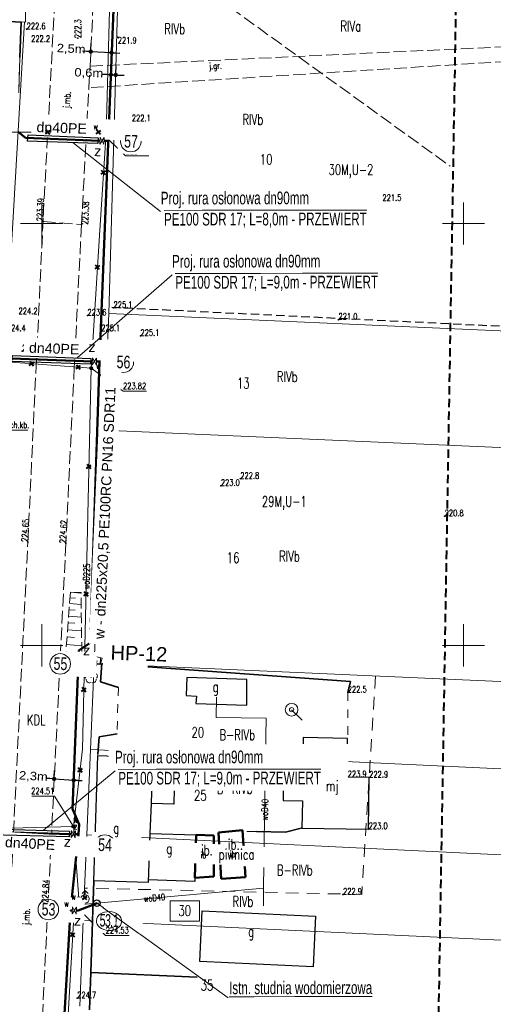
# Model space of a CAD drawing. Header units: metres. Extents: x 7496982 to 7497528, y 5603168 to 5605598.
# Tile 62 of 74: x 7497197 to 7497254, y 5604857 to 5604974. Entities that reach past the tile are written whole.
import ezdxf
from ezdxf.enums import TextEntityAlignment as Align

# ---------------------------------------------------------------- set-up
doc = ezdxf.new("R2010")
doc.units = ezdxf.units.M
doc.header["$MEASUREMENT"] = 0
for name, pattern in [('1', [0]), ('1_SUWP', [0]), ('2', [1.5, 1, -0.5]), ('2_1', [0]), ('2_OTDI', [0]), ('2_OTKJ', [2, 1.5, -0.5]), ('2_OTOB', [2, 1, -1]), ('2_OTOF', [0]), ('2_OTOO', [0]), ('2_OTRK', [1.75, 1.25, -0.5]), ('2_OTRKG', [1.75, 1.25, -0.5]), ('4', [2.5, 1.5, -1]), ('BGT', [0]), ('BUD', [0]), ('GDE', [0]), ('GUK', [2, 1.5, -0.5])]:
    doc.linetypes.add(name, pattern=pattern)
doc.layers.get('0').update_dxf_attribs({"color": 250, "linetype": 'CONTINUOUS', "lineweight": 100})
doc.layers.get('Defpoints').update_dxf_attribs({"linetype": 'CONTINUOUS'})
for name, color, linetype, lineweight in [('! IS_opis woda', 7, 'CONTINUOUS', 9), ('! IS_woda', 5, 'CONTINUOUS', 50), ('! r.o.', 7, 'CONTINUOUS', 30), ('!!_IS_Woda', 5, 'CONTINUOUS', 50), ('!_gaz', 40, 'CONTINUOUS', 40), ('!COPIS', 7, 'CONTINUOUS', 15), ('2_granice działek', 6, 'CONTINUOUS', 20), ('_MAPA_L_0', 7, '1', 18), ('EADTD_T_0_T_0', 6, 'CONTINUOUS', 0), ('EBUOA_T_1', 14, 'CONTINUOUS', 25), ('EBUPP_L_0', 14, 'BUD', 50), ('EBUPP_L_1', 250, 'BUD', 30), ('EBUPP_L_3', 250, 'BUD', 30), ('EDZPD_L_0', 3, 'GDE', 18), ('EDZTD_T_0', 3, 'CONTINUOUS', 18), ('EKLPK_L_0', 90, 'GUK', 18), ('EKLTK_T_0', 90, 'CONTINUOUS', 25), ('EUZOU_T_0', 90, 'CONTINUOUS', 25), ('EUZPU_L_0', 90, '4', 18), ('OTD_E_T_7', 7, 'CONTINUOUS', 0), ('OTD_L_14', 7, '2_OTDI', 18), ('OTK_E_T_0', 7, 'CONTINUOUS', 0), ('OTK_E_T_1', 7, 'CONTINUOUS', 0), ('OTK_L_0', 7, '2_OTKJ', 18), ('OTO_L_0', 7, '2_OTOO', 35), ('OTO_L_1', 7, '2_OTOB', 18), ('OTO_L_2', 7, '2_OTOF', 18), ('OTR_L_1', 7, '2_OTRK', 18), ('OTR_T_0', 7, 'CONTINUOUS', 18), ('OTR_T_1', 7, 'CONTINUOUS', 18), ('OTZ_T_0', 3, 'CONTINUOUS', 18), ('PLAN_L_0', 214, '2', 30), ('PLAN_T_0', 214, 'CONTINUOUS', 30), ('SUW_E_T_2', 5, 'CONTINUOUS', 0), ('SUW_T_2', 5, 'CONTINUOUS', 18), ('SUW_T_3', 5, 'CONTINUOUS', 18), ('SUW_T_5', 5, 'CONTINUOUS', 18), ('SUWP_E_T_0', 5, 'CONTINUOUS', 0), ('SUWP_L_0', 5, '1_SUWP', 18), ('SUWR_T_0', 5, 'CONTINUOUS', 18), ('SZOPO_L_0_L_0', 171, '1', 0), ('SZZPZ_T_0_T_0', 7, 'CONTINUOUS', 0), ('ZAKRES_L_0_a', 1, '2', 40)]:
    doc.layers.add(name, color=color, linetype=linetype, lineweight=lineweight)
doc.layers.add('-studnie-opis', color=10, linetype='CONTINUOUS')
doc.layers.add('view', color=7, linetype='CONTINUOUS')
doc.styles.add('ARIAL', font='arial.ttf', dxfattribs={"width": 0.8})
doc.styles.add('R', font='arial.ttf')
doc.styles.add('RD', font='arial.ttf', dxfattribs={"width": 1.1})
doc.styles.get("Standard").update_dxf_attribs({"font": 'Simplex.SHX', "width": 0.75})
doc.dimstyles.get("Standard").update_dxf_attribs({"dimtxt": 1, "dimasz": 1, "dimexe": 1, "dimexo": 1, "dimgap": 1, "dimtad": 1, "dimtxsty": 'Standard', "dimcen": 2.5, "dimadec": 0, "dimazin": 0, "dimtfac": 1, "dimtmove": 0, "dimatfit": 3, "dimfxl": 1, "dimarcsym": 0})

# ---------------------------------------------------------------- blocks, each defined once
blk = doc.blocks.new('1_SUWH')
at = {"linetype": 'Continuous'}
for p, q in [((0, 1), (-0.35355, 0.64645)), ((0, 1), (0.35355, 0.64645)), ((0, 0.5), (0, 1))]:
    blk.add_line(p, q, dxfattribs=at)
blk.add_circle((0, 0), 0.5, dxfattribs=at)
blk = doc.blocks.new('1_SUWS')
at = {"linetype": 'Continuous'}
for radius in [0.75, 0.25]:
    blk.add_circle((0, 0), radius, dxfattribs=at)
blk = doc.blocks.new('1_SUWW')
at = {"linetype": 'Continuous'}
for radius in [0.2, 0.175, 0.15, 0.125, 0.1, 0.075, 0.05, 0.025, 0.00715]:
    blk.add_circle((0, 0), radius, dxfattribs=at)
blk = doc.blocks.new('1_SUPS')
at = {"linetype": 'Continuous'}
blk.add_circle((0, 0), 0.0625, dxfattribs=at)
blk = doc.blocks.new('2_OTZL')
at = {"linetype": 'Continuous'}
blk.add_circle((0, 0), 0.045, dxfattribs=at)
for centre, start, end in [((-0.36, 0.12), 102.1445, 221.86), ((0, 0.38), 30.1401, 149.8599), ((0.36, 0.12), 318.14, 77.8555), ((-0.22, -0.3), 174.1482, 293.8542), ((0.22, -0.3), 246.1458, 5.8518)]:
    blk.add_arc(centre, 0.375, start, end, dxfattribs=at)
blk = doc.blocks.new('2_OTRS')
at = {"linetype": 'Continuous'}
blk.add_circle((0, 0), 0.045, dxfattribs=at)
blk = doc.blocks.new('2_OTRN')
at = {"linetype": 'Continuous'}
blk.add_circle((0, 0), 0.045, dxfattribs=at)
blk = doc.blocks.new('DLI')
at = {"linetype": 'Continuous'}
blk.add_circle((0, 0), 0.045, dxfattribs=at)
for centre, start, end in [((-0.36, 0.12), 102.1445, 221.86), ((0, 0.38), 30.1401, 149.8599), ((0.36, 0.12), 318.14, 77.8555), ((-0.22, -0.3), 174.1482, 293.8542), ((0.22, -0.3), 246.1458, 5.8518)]:
    blk.add_arc(centre, 0.375, start, end, dxfattribs=at)
blk = doc.blocks.new('Hydrant_P-Poż_215')
at = {"layer": 'view', "color": 5, "linetype": 'Continuous', "const_width": 0.005}
for points in [[(0.12, 0.03, 1.579272), (-0.05, -0.11)], [(0.05, -0.11, 0.219529), (0.11, -0.03)]]:
    blk.add_lwpolyline(points, format="xyb", dxfattribs=at)
blk.add_lwpolyline([(-0.1, 0, 1), (0.1, 0, 1)], format="xyb", close=True, dxfattribs=at)
for points in [[(0.1, 0.03), (0.13, 0.03)], [(0.1, 0.03), (0.1, -0.03)], [(0.1, 0.01), (0.1, 0.01)], [(0.13, -0.03), (0.13, 0.03)], [(-0.05, -0.09), (-0.05, -0.15)], [(0.05, -0.15), (-0.05, -0.15)], [(0.05, -0.09), (0.05, -0.15)], [(0.1, -0.01), (0.1, -0.01)], [(0.1, -0.03), (0.13, -0.03)]]:
    blk.add_lwpolyline(points, dxfattribs=at)
blk = doc.blocks.new('krzyż')
at = {"layer": '!_gaz', "color": 1, "linetype": 'ByBlock'}
for points in [[(-0.49, 0.45), (0.49, -0.45)], [(-0.43, -0.58), (0.4, 0.54)]]:
    blk.add_lwpolyline(points, dxfattribs=at)
blk = doc.blocks.new('_Dot')
at = {"color": 0, "linetype": 'ByBlock', "lineweight": -2}
blk.add_line((-0.5, 0), (-1, 0), dxfattribs=at)
at = {"color": 0, "linetype": 'ByBlock', "const_width": 0.5}
blk.add_lwpolyline([(-0.25, 0, 1), (0.25, 0, 1)], format="xyb", close=True, dxfattribs=at)
blk = doc.blocks.new('*D632')
at = {"layer": '!COPIS', "color": 0, "lineweight": -2, "transparency": 16777216}
for p, q in [((7497201.48, 5604884.42), (7497201.53, 5604885.17)), ((7497203.8, 5604884.29), (7497203.85, 5604885.03)), ((7497200.97, 5604884.2), (7497200.47, 5604884.23)), ((7497201.47, 5604884.17), (7497203.79, 5604884.03)), ((7497204.29, 5604884), (7497204.79, 5604883.97))]:
    blk.add_line(p, q, dxfattribs=at)
at = {"layer": 'Defpoints', "color": 0, "transparency": 16777216}
for p in [(7497201.46, 5604884.12), (7497203.79, 5604884.03), (7497203.79, 5604883.99)]:
    blk.add_point(p, dxfattribs=at)
at = {"layer": '!COPIS', "color": 0, "lineweight": -2, "transparency": 16777216, "xscale": 0.5, "yscale": 0.5, "zscale": 0.5}
for p, rotation in [((7497201.47, 5604884.17), 356.5957589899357), ((7497203.79, 5604884.03), 176.5957589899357)]:
    blk.add_blockref('_Dot', p, dxfattribs=dict(at, rotation=rotation))
at = {"layer": '!COPIS', "color": 0, "transparency": 16777216, "insert": (7497199.01, 5604884.42), "char_height": 1, "attachment_point": 5, "rotation": 356.5958, "style": 'RD'}
blk.add_mtext('2,3m', dxfattribs=at)
blk = doc.blocks.new('*D633')
at = {"layer": '!COPIS', "color": 0, "lineweight": -2, "transparency": 16777216}
for p, q in [((7497205.84, 5604970.63), (7497205.87, 5604971.38)), ((7497208.28, 5604970.51), (7497208.32, 5604971.26)), ((7497205.33, 5604970.41), (7497204.83, 5604970.43)), ((7497205.82, 5604970.38), (7497208.27, 5604970.26)), ((7497208.77, 5604970.23), (7497209.27, 5604970.21))]:
    blk.add_line(p, q, dxfattribs=at)
at = {"layer": 'Defpoints', "color": 0, "transparency": 16777216}
for p in [(7497205.82, 5604970.33), (7497208.27, 5604970.26), (7497208.27, 5604970.21)]:
    blk.add_point(p, dxfattribs=at)
at = {"layer": '!COPIS', "color": 0, "lineweight": -2, "transparency": 16777216, "xscale": 0.5, "yscale": 0.5, "zscale": 0.5}
for p, rotation in [((7497205.82, 5604970.38), 357.1458625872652), ((7497208.27, 5604970.26), 177.1458625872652)]:
    blk.add_blockref('_Dot', p, dxfattribs=dict(at, rotation=rotation))
at = {"layer": '!COPIS', "color": 0, "transparency": 16777216, "insert": (7497203.49, 5604970.65), "char_height": 1, "attachment_point": 5, "rotation": 357.1459, "style": 'RD'}
blk.add_mtext('2,5m', dxfattribs=at)
blk = doc.blocks.new('*D634')
at = {"layer": '!COPIS', "color": 0, "lineweight": -2, "transparency": 16777216}
for p, q in [((7497208.21, 5604967.9), (7497208.24, 5604968.64)), ((7497208.78, 5604967.88), (7497208.81, 5604968.62)), ((7497207.7, 5604967.66), (7497207.21, 5604967.68)), ((7497208.2, 5604967.64), (7497208.77, 5604967.62)), ((7497209.27, 5604967.6), (7497209.77, 5604967.58))]:
    blk.add_line(p, q, dxfattribs=at)
at = {"layer": 'Defpoints', "color": 0, "transparency": 16777216}
for p in [(7497208.2, 5604967.6), (7497208.77, 5604967.62), (7497208.77, 5604967.58)]:
    blk.add_point(p, dxfattribs=at)
at = {"layer": '!COPIS', "color": 0, "lineweight": -2, "transparency": 16777216, "xscale": 0.5, "yscale": 0.5, "zscale": 0.5}
for p, rotation in [((7497208.2, 5604967.64), 357.7758942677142), ((7497208.77, 5604967.62), 177.7758942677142)]:
    blk.add_blockref('_Dot', p, dxfattribs=dict(at, rotation=rotation))
at = {"layer": '!COPIS', "color": 0, "transparency": 16777216, "insert": (7497205.58, 5604967.79), "char_height": 1, "attachment_point": 5, "rotation": 357.7759, "style": 'RD'}
blk.add_mtext('0,6m', dxfattribs=at)

msp = doc.modelspace()

# ---------------------------------------------------------------- linework, layer by layer
at = {"layer": '! IS_woda', "linetype": 'Continuous'}
for points in [[(7497193.41804, 5605040.54652), (7497211.1295, 5605039.35908), (7497211.55676, 5605022.49775), (7497209.89029, 5605006.60324), (7497209.18526, 5604997.62488), (7497209.01576, 5604988.29155), (7497206.86161, 5604933.62904), (7497205.74353, 5604900.29061), (7497204.4116, 5604899.37132), (7497203.6356, 5604880.61954), (7497204.4182, 5604878.76713), (7497204.37258, 5604877.60397), (7497203.39581, 5604868.57471), (7497201.41763, 5604834.51494), (7497201.9711, 5604824.94587), (7497201.34962, 5604811.43405), (7497200.34224, 5604789.98904), (7497199.97466, 5604783.1242), (7497198.36573, 5604766.1325), (7497198.32751, 5604765.63091)], [(7497206.90099, 5604959.8172), (7497198.0817, 5604960.16661), (7497197.21779, 5604960.85768)], [(7497207.75194, 5604959.78783), (7497207.3843, 5604959.80042)], [(7497206.01067, 5604933.65841), (7497196.40996, 5604934.0179), (7497195.7542, 5604933.60488)], [(7497206.86161, 5604933.62904), (7497206.49397, 5604933.64162)], [(7497203.50179, 5604877.63402), (7497193.73469, 5604877.88871), (7497193.06799, 5604878.22362)], [(7497204.35274, 5604877.60465), (7497203.9851, 5604877.61723)]]:
    msp.add_lwpolyline(points, dxfattribs=at)
at = {"layer": '!!_IS_Woda', "lineweight": 13}
msp.add_lwpolyline([(7497204.95419, 5604897.40044), (7497204.52011, 5604898.28194), (7497204.47618, 5604897.43957), (7497204.99812, 5604898.24281)], close=True, dxfattribs=at)
at = {"layer": '!!_IS_Woda'}
msp.add_lwpolyline([(7497204.36836, 5604897.86132), (7497204.49658, 5604897.85862)], dxfattribs=at)
at = {"layer": '!!_IS_Woda', "elevation": 0}
msp.add_lwpolyline([(7497204.97507, 5604897.831), (7497205.99108, 5604897.77667)], dxfattribs=at)
at = {"layer": '!!_IS_Woda', "lineweight": 13}
for start, end in [(98.098184, 278.098184), (278.098184, 98.098184)]:
    msp.add_arc((7497205.99512, 5604897.7779), 0.32652, start, end, dxfattribs=at)
at = {"layer": '2_granice działek', "color": 4, "linetype": 'Continuous', "lineweight": 0}
msp.add_lwpolyline([(7497215.223, 5604869.70052), (7497218.71217, 5604869.70052), (7497218.71217, 5604867.30899), (7497215.223, 5604867.30899)], close=True, dxfattribs=at)
at = {"layer": '_MAPA_L_0', "linetype": '1'}
for p, q in [((7497200, 5604947.5), (7497200, 5604952.5)), ((7497250, 5604947.5), (7497250, 5604952.5)), ((7497197.5, 5604950), (7497202.5, 5604950)), ((7497247.5, 5604950), (7497252.5, 5604950)), ((7497200, 5604897.5), (7497200, 5604902.5)), ((7497250, 5604897.5), (7497250, 5604902.5)), ((7497197.5, 5604900), (7497202.5, 5604900)), ((7497247.5, 5604900), (7497252.5, 5604900))]:
    msp.add_line(p, q, dxfattribs=at)
at = {"layer": 'EBUPP_L_0', "linetype": 'BUD'}
for p, q in [((7497218.1451, 5604872.4606), (7497218.3251, 5604877.521)), ((7497218.3251, 5604877.521), (7497220.3996, 5604877.4472)), ((7497220.3996, 5604877.4472), (7497220.385, 5604872.583)), ((7497220.9469, 5604877.8274), (7497223.8154, 5604878.1031)), ((7497221.2811, 5604872.3395), (7497220.9469, 5604877.8274)), ((7497223.8154, 5604878.1031), (7497224.1719, 5604872.5297)), ((7497220.385, 5604872.583), (7497218.1451, 5604872.4606)), ((7497224.1719, 5604872.5297), (7497221.2811, 5604872.3395))]:
    msp.add_line(p, q, dxfattribs=at)
at = {"layer": 'EBUPP_L_1', "linetype": 'BUD'}
for p, q in [((7497217.188, 5604896.175), (7497217.102, 5604894.068)), ((7497224.323, 5604895.939), (7497217.188, 5604896.175)), ((7497224.326, 5604892.917), (7497224.323, 5604895.939)), ((7497217.102, 5604894.068), (7497218.342, 5604893.994)), ((7497218.342, 5604893.994), (7497218.277, 5604893.111)), ((7497218.277, 5604893.111), (7497224.326, 5604892.917)), ((7497231.002, 5604889.072), (7497230.91, 5604884.902)), ((7497236.242, 5604888.978), (7497231.002, 5604889.072)), ((7497236.256, 5604884.378), (7497236.242, 5604888.978)), ((7497206.1717, 5604872.0979), (7497206.6408, 5604886.9513)), ((7497206.6408, 5604886.9513), (7497213.1473, 5604886.7199)), ((7497213.1473, 5604886.7199), (7497212.9533, 5604881.2655)), ((7497213.1473, 5604886.7198), (7497215.7602, 5604886.6269)), ((7497215.7602, 5604886.6269), (7497215.6686, 5604881.1688)), ((7497228.661, 5604884.888), (7497228.631, 5604881.612)), ((7497230.91, 5604884.902), (7497228.661, 5604884.888)), ((7497238.807, 5604884.326), (7497236.256, 5604884.378)), ((7497238.746, 5604878.229), (7497238.807, 5604884.326)), ((7497212.9533, 5604881.2655), (7497212.8271, 5604877.7166)), ((7497215.6686, 5604881.1688), (7497212.9533, 5604881.2654)), ((7497228.631, 5604881.612), (7497230.894, 5604881.566)), ((7497230.894, 5604881.566), (7497230.837, 5604878.344)), ((7497212.8271, 5604877.7166), (7497212.6196, 5604871.8842)), ((7497212.827, 5604877.7166), (7497218.3251, 5604877.521)), ((7497218.3251, 5604877.521), (7497218.1287, 5604871.9995)), ((7497230.837, 5604878.344), (7497238.746, 5604878.229)), ((7497212.6196, 5604871.8842), (7497206.1717, 5604872.0979)), ((7497218.1287, 5604871.9995), (7497212.6306, 5604872.1951)), ((7497218.73, 5604862.5094), (7497219.0057, 5604868.5324)), ((7497219.0057, 5604868.5324), (7497232.4629, 5604867.9165)), ((7497232.4629, 5604867.9165), (7497232.1873, 5604861.8934)), ((7497232.1873, 5604861.8934), (7497218.73, 5604862.5094))]:
    msp.add_line(p, q, dxfattribs=at)
at = {"layer": 'EBUPP_L_3', "color": 1, "linetype": 'Continuous'}
for p, q in [((7497205.06406, 5604896.56303), (7497206.26003, 5604897.69578)), ((7497205.23551, 5604897.74522), (7497206.08857, 5604896.5136))]:
    msp.add_line(p, q, dxfattribs=at)
at = {"layer": 'EDZPD_L_0', "linetype": 'GDE'}
for p, q in [((7497198.06, 5604973.89), (7497198.29, 5604991.68)), ((7497113.86418, 5604976.59667), (7497198.06, 5604973.89)), ((7497207.97, 5604939.33), (7497209, 5604975.33)), ((7497195.9821, 5604939.90069), (7497197.96143, 5604973.8992)), ((7497207.97, 5604939.33), (7497207.38, 5604925.51)), ((7497313.81603, 5604934.64683), (7497207.97, 5604939.33)), ((7497207.38, 5604925.51), (7497206.21, 5604897.85)), ((7497313.18528, 5604920.84651), (7497207.38, 5604925.51)), ((7497206.21, 5604897.85), (7497205.78, 5604887.67)), ((7497311.92166, 5604893.19925), (7497206.21, 5604897.85)), ((7497205.35, 5604877.52), (7497205.78, 5604887.67)), ((7497311.43838, 5604882.62541), (7497205.78, 5604887.67)), ((7497205.35, 5604877.52), (7497204.93, 5604867.38)), ((7497205.35, 5604877.52), (7497310.97542, 5604872.49624)), ((7497204.5, 5604857.24), (7497204.93, 5604867.38)), ((7497310.51287, 5604862.37598), (7497204.93, 5604867.38))]:
    msp.add_line(p, q, dxfattribs=at)
at = {"layer": 'EKLPK_L_0', "linetype": 'GUK'}
msp.add_line((7497220.73558, 5604976.77112), (7497248.40039, 5604956.81617), dxfattribs=at)
at = {"layer": 'EUZPU_L_0', "linetype": '4'}
for p, q in [((7497239.58034, 5604896.38188), (7497237.9286, 5604870.4687)), ((7497237.9286, 5604870.4687), (7497205.0891, 5604871.22103))]:
    msp.add_line(p, q, dxfattribs=at)
at = {"layer": 'OTD_L_14', "linetype": '2_OTDI'}
for p, q in [((7497218.15, 5604872.46), (7497218.33, 5604877.52)), ((7497218.33, 5604877.52), (7497220.4, 5604877.45)), ((7497220.4, 5604877.45), (7497220.38, 5604872.58)), ((7497220.95, 5604877.83), (7497223.82, 5604878.1)), ((7497221.28, 5604872.34), (7497220.95, 5604877.83)), ((7497223.82, 5604878.1), (7497224.17, 5604872.53)), ((7497220.38, 5604872.58), (7497218.15, 5604872.46)), ((7497224.17, 5604872.53), (7497221.28, 5604872.34))]:
    msp.add_line(p, q, dxfattribs=at)
at = {"layer": 'OTK_E_T_1', "linetype": 'Continuous', "lineweight": 0}
msp.add_line((7497196.19897, 5604925.5257), (7497198.37011, 5604925.49091), dxfattribs=at)
at = {"layer": 'OTK_L_0', "linetype": '2_OTKJ'}
for p, q in [((7497201.648, 5604978.391), (7497200.151, 5604950.253)), ((7497205.74, 5604968.66), (7497206.18, 5604977.88)), ((7497205.74, 5604968.66), (7497257.68833, 5604971.08336)), ((7497257.24272, 5604969.35043), (7497205.59, 5604966.11)), ((7497205.59, 5604966.11), (7497205.74, 5604968.66)), ((7497204.716, 5604949.885), (7497205.59, 5604966.11)), ((7497199.34, 5604933.11), (7497200.151, 5604950.253)), ((7497200.151, 5604950.253), (7497204.716, 5604949.885)), ((7497204.716, 5604949.885), (7497203.86, 5604933)), ((7497198.35, 5604912.23), (7497199.34, 5604933.11)), ((7497203.86, 5604933), (7497202.86, 5604912.09)), ((7497196.26, 5604869.74), (7497198.35, 5604912.23)), ((7497202.86, 5604912.09), (7497200.75, 5604869.47)), ((7497200.75, 5604869.47), (7497198.72, 5604828.72))]:
    msp.add_line(p, q, dxfattribs=at)
at = {"layer": 'OTO_L_0', "linetype": '2_OTOO'}
for p, q in [((7497185.39845, 5604974.56228), (7497197.57, 5604973.89)), ((7497197.57, 5604973.89), (7497197.42, 5604969.69)), ((7497207.11, 5604897.86), (7497206.98, 5604895.69)), ((7497236.59, 5604895.73), (7497207.11, 5604897.86)), ((7497206.98, 5604895.69), (7497209.08, 5604895.01)), ((7497236.27, 5604894.41), (7497236.59, 5604895.73)), ((7497206.8, 5604889.14), (7497206.64, 5604887.05)), ((7497208.93, 5604889.51), (7497206.8, 5604889.14)), ((7497228.88, 5604877.87), (7497225.46, 5604877.93)), ((7497230.77, 5604878.33), (7497228.88, 5604877.87)), ((7497206.17, 5604872.1), (7497205.82, 5604861.21)), ((7497205.82, 5604861.21), (7497205.66, 5604856.8)), ((7497205.82, 5604861.21), (7497218.44, 5604860.65))]:
    msp.add_line(p, q, dxfattribs=at)
at = {"layer": 'OTO_L_1', "linetype": '2_OTOB'}
for p, q in [((7497197.27, 5604965.48), (7497197.42, 5604969.69)), ((7497209.08, 5604895.01), (7497208.93, 5604889.51)), ((7497236.27, 5604894.41), (7497236.28, 5604889.2))]:
    msp.add_line(p, q, dxfattribs=at)
at = {"layer": 'OTO_L_2', "linetype": '2_OTOF'}
msp.add_line((7497225.46, 5604877.93), (7497224.3, 5604877.92), dxfattribs=at)
at = {"layer": 'OTR_L_1', "linetype": '2_OTRKG'}
for p, q in [((7497203.4, 5604906.3), (7497202.79, 5604898.13)), ((7497202.79, 5604898.13), (7497204.32, 5604897.87)), ((7497204.32, 5604897.87), (7497206.91, 5604897.7))]:
    msp.add_line(p, q, dxfattribs=at)
at = {"layer": 'OTR_L_1', "linetype": '2_1'}
for p, q in [((7497203.35043, 5604905.6361), (7497204.00977, 5604905.58687)), ((7497203.39966, 5604906.29544), (7497204.66074, 5604906.20129)), ((7497203.24512, 5604904.22568), (7497203.96608, 5604904.17185)), ((7497203.29895, 5604904.94664), (7497204.67788, 5604904.84368)), ((7497203.18884, 5604903.47179), (7497204.69662, 5604903.35922)), ((7497203.06843, 5604901.85913), (7497204.7171, 5604901.73603)), ((7497203.12998, 5604902.68346), (7497203.9183, 5604902.6246)), ((7497203.00407, 5604900.99713), (7497203.86606, 5604900.93277)), ((7497202.93677, 5604900.09576), (7497204.73951, 5604899.96117)), ((7497202.80021, 5604898.26675), (7497202.95043, 5604898.25553)), ((7497202.86849, 5604899.18126), (7497203.783, 5604899.11298)), ((7497204.35415, 5604897.86776), (7497204.39773, 5604898.53172)), ((7497204.96586, 5604897.82761), (7497205.04616, 5604899.05102)), ((7497205.52257, 5604897.79107), (7497205.55911, 5604898.34778)), ((7497206.02923, 5604897.75781), (7497206.09575, 5604898.77113)), ((7497206.91, 5604897.7), (7497206.96509, 5604898.53931)), ((7497206.49035, 5604897.72754), (7497206.52061, 5604898.18866))]:
    msp.add_line(p, q, dxfattribs=at)
at = {"layer": 'OTR_L_1', "linetype": '2_OTRK'}
for p, q in [((7497204.66, 5604906.26), (7497203.4, 5604906.3)), ((7497204.75, 5604899.13), (7497204.66, 5604906.26)), ((7497207.15, 5604898.49), (7497204.75, 5604899.13)), ((7497206.91, 5604897.7), (7497207.15, 5604898.49))]:
    msp.add_line(p, q, dxfattribs=at)
at = {"layer": 'PLAN_L_0', "linetype": '2'}
msp.add_line((7497208.29532, 5604940.08813), (7497257.8696, 5604937.68311), dxfattribs=at)
at = {"layer": 'SUWP_L_0', "linetype": '1_SUWP'}
for p, q in [((7497207.62343, 5604960.75761), (7497208.23714, 5604982.84525)), ((7497190.20246, 5604960.84673), (7497207.00762, 5604960.84116)), ((7497206.88693, 5604949.20263), (7497207.62343, 5604960.75761)), ((7497207.00762, 5604960.84116), (7497207.62343, 5604960.75761)), ((7497205.86548, 5604932.85442), (7497206.88693, 5604949.20263)), ((7497175.6729, 5604935.09534), (7497205.86548, 5604932.85442)), ((7497204.84518, 5604887.70211), (7497205.86548, 5604932.85442)), ((7497220.68464, 5604891.44197), (7497220.72082, 5604893.86933)), ((7497226.59797, 5604891.35384), (7497220.68464, 5604891.44197)), ((7497226.50233, 5604884.93605), (7497226.59797, 5604891.35384)), ((7497229.6174, 5604892.37537), (7497230.88827, 5604891.12298)), ((7497203.74653, 5604878.53575), (7497204.84518, 5604887.70211)), ((7497226.29817, 5604871.23714), (7497226.50233, 5604884.93605)), ((7497226.50233, 5604884.93605), (7497231.06937, 5604884.86799)), ((7497203.74653, 5604878.53575), (7497183.15414, 5604877.93123)), ((7497204.38624, 5604869.99548), (7497203.74653, 5604878.53575)), ((7497203.87707, 5604869.20481), (7497226.29817, 5604871.23714)), ((7497226.29817, 5604871.23714), (7497226.28899, 5604869.13701)), ((7497201.84601, 5604834.48851), (7497203.87707, 5604869.20481)), ((7497203.87707, 5604869.20481), (7497204.38624, 5604869.99548)), ((7497204.38624, 5604869.99548), (7497205.13639, 5604869.93632))]:
    msp.add_line(p, q, dxfattribs=at)
at = {"layer": 'SUWR_T_0', "linetype": 'Continuous', "lineweight": 0}
for p, q in [((7497207.00762, 5604960.84116), (7497209.94356, 5604958.03306)), ((7497209.94356, 5604958.03306), (7497212.68497, 5604958.03306)), ((7497205.86548, 5604932.85442), (7497209.63441, 5604930.1218)), ((7497209.63441, 5604930.1218), (7497212.40296, 5604930.1218)), ((7497198.8386, 5604882.11178), (7497201.49858, 5604882.11178)), ((7497203.74653, 5604878.53575), (7497201.49858, 5604882.11178)), ((7497203.87707, 5604869.20481), (7497207.57374, 5604865.60746)), ((7497207.57374, 5604865.60746), (7497210.36943, 5604865.60746))]:
    msp.add_line(p, q, dxfattribs=at)
at = {"layer": 'SZOPO_L_0_L_0', "linetype": 'BGT'}
msp.add_line((7497197.57, 5604973.89), (7497197.42, 5604969.69), dxfattribs=at)
at = {"layer": 'SZOPO_L_0_L_0', "linetype": '1'}
msp.add_line((7497197.27, 5604965.48), (7497197.42, 5604969.69), dxfattribs=at)
at = {"layer": 'ZAKRES_L_0_a', "linetype": '2'}
msp.add_line((7497251.10985, 5605094.20397), (7497246.726, 5604838.99377), dxfattribs=at)

# ---------------------------------------------------------------- block references
at = {"layer": '!!_IS_Woda', "lineweight": 13, "xscale": 0.6220800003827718, "yscale": 0.6220800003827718, "zscale": 0.6220800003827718, "rotation": 229.4007729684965}
msp.add_blockref('Hydrant_P-Poż_215', (7497206.00245, 5604897.78204), dxfattribs=at)
at = {"layer": '!_gaz', "linetype": 'ByBlock', "transparency": 33554687, "xscale": 0.5, "yscale": 0.5, "zscale": 0.5, "rotation": 77.69848993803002}
for p in [(7497207.31537, 5604956.04274), (7497206.60956, 5604944.82925), (7497205.59287, 5604921.18388), (7497205.26402, 5604906.07599), (7497205.00133, 5604894.73198), (7497204.55388, 5604885.21825), (7497203.66935, 5604865.67207)]:
    msp.add_blockref('krzyż', p, dxfattribs=at)
at = {"layer": 'OTR_T_0'}
msp.add_blockref('2_OTRS', (7497200.151, 5604950.253), dxfattribs=at)
for p, rotation in [((7497204.716, 5604949.885), 87.00747487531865), ((7497198.35, 5604912.23), 86.8745593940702), ((7497202.86, 5604912.09), 86.8745593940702), ((7497200.75, 5604869.47), 86.8745593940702)]:
    msp.add_blockref('2_OTRS', p, dxfattribs=dict(at, rotation=rotation))
at = {"layer": 'OTR_T_1'}
for p in [(7497198.21132, 5604973.03401), (7497199.87182, 5604972.27675), (7497209.00848, 5604972.09736), (7497210.68, 5604962.12), (7497240.38315, 5604952.69086), (7497205.42169, 5604939.10154), (7497208.51, 5604940.01), (7497235.17568, 5604938.61157), (7497207.05, 5604937.25), (7497211.7, 5604936.7), (7497197.67, 5604934.87), (7497223.53431, 5604919.75652), (7497221.23, 5604918.92), (7497247.76114, 5604915.30791), (7497236.27, 5604894.41), (7497236.26, 5604884.38), (7497238.81, 5604884.33), (7497238.75, 5604878.23), (7497235.71004, 5604870.45564), (7497204.20168, 5604858.16676)]:
    msp.add_blockref('2_OTRN', p, dxfattribs=at)
at = {"layer": 'OTR_T_1', "rotation": 89.99999931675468}
msp.add_blockref('2_OTRN', (7497204.28088, 5604971.97117), dxfattribs=at)
at = {"layer": 'OTZ_T_0'}
for p in [(7497205.8, 5604897.68), (7497205.86, 5604896.24)]:
    msp.add_blockref('2_OTZL', p, dxfattribs=at)
at = {"layer": 'SUW_T_2'}
msp.add_blockref('1_SUWH', (7497205.13639, 5604869.93632), dxfattribs=at)
at = {"layer": 'SUW_T_3'}
msp.add_blockref('1_SUWS', (7497229.6174, 5604892.37537), dxfattribs=at)
at = {"layer": 'SUW_T_5'}
for p in [(7497207.00762, 5604960.84116), (7497205.86548, 5604932.85442), (7497203.74653, 5604878.53575), (7497203.87707, 5604869.20481), (7497204.38624, 5604869.99548)]:
    msp.add_blockref('1_SUWW', p, dxfattribs=at)
at = {"layer": 'SUWR_T_0'}
for p in [(7497207.00762, 5604960.84116), (7497205.86548, 5604932.85442), (7497203.74653, 5604878.53575), (7497203.87707, 5604869.20481)]:
    msp.add_blockref('1_SUPS', p, dxfattribs=at)
at = {"layer": 'SZZPZ_T_0_T_0'}
for p in [(7497205.8, 5604897.68), (7497205.86, 5604896.24)]:
    msp.add_blockref('DLI', p, dxfattribs=at)

# ---------------------------------------------------------------- texts
at = {"layer": '! IS_opis woda', "lineweight": 9, "style": 'R'}
msp.add_text('z', height=1.2, rotation=358, dxfattribs=at).set_placement((7497204.89543, 5604898.83062))
at = {"layer": '-studnie-opis', "lineweight": 25, "insert": (7497203.85387, 5604878.70211), "char_height": 0.5, "attachment_point": 1, "rotation": 356.8054919}
msp.add_mtext_dynamic_manual_height_columns('{\\C0;Z}', width=1.2372189, gutter_width=12.5, heights=[0], dxfattribs=at)
at = {"layer": 'EADTD_T_0_T_0', "width": 0.7}
msp.add_text('5', height=0.75, rotation=279.0902689, dxfattribs=at).set_placement((7497231.4523, 5604884.65585))
at = {"layer": 'EBUOA_T_1', "width": 0.7}
for s, p in [('g', (7497220.2688, 5604894.48673)), ('g', (7497213.7598, 5604884.28633)), ('mj', (7497233.6874, 5604882.71823)), ('g', (7497208.4754, 5604877.71713)), ('g', (7497214.7673, 5604875.30333)), ('ib.', (7497218.8874, 5604875.0948)), ('ib.', (7497222.0817, 5604875.7817)), ('piwnica', (7497220.9797, 5604874.5998)), ('g', (7497224.4574, 5604865.47313))]:
    msp.add_text(s, height=1.25001, dxfattribs=at).set_placement(p)
at = {"layer": 'EDZTD_T_0', "width": 0.7}
for s, p in [('10', (7497225.85086, 5604958.23218)), ('13', (7497223.13852, 5604931.69691)), ('16', (7497221.93579, 5604911.00981)), ('20', (7497217.75296, 5604890.31998)), ('25', (7497218.05365, 5604882.85298)), ('30', (7497216.19943, 5604869.17183)), ('35', (7497218.83513, 5604860.34566))]:
    msp.add_text(s, height=1.25001, dxfattribs=at).set_placement(p, align=Align.TOP_LEFT)
at = {"layer": 'EKLTK_T_0', "width": 0.7}
for s, p in [('RIVb', (7497214.5252, 5604973.69994)), ('RIVb', (7497214.5252, 5604973.69994)), ('RIVa', (7497235.3925, 5604974.03642)), ('RIVb', (7497223.78561, 5604962.97211)), ('RIVb', (7497223.78561, 5604962.97211))]:
    msp.add_text(s, height=1.25001, dxfattribs=at).set_placement(p, align=Align.TOP_LEFT)
at = {"layer": 'EUZOU_T_0', "lineweight": 13, "width": 0.7}
for s, p in [('RIVb', (7497227.86929, 5604932.48269)), ('RIVb', (7497228.12588, 5604911.18621)), ('B-RIVb', (7497221.06049, 5604890.0193)), ('B-RIVb', (7497220.75981, 5604883.65481)), ('B-RIVb', (7497227.87601, 5604873.98278)), ('RIVb', (7497222.61403, 5604870.27434)), ('RIVb', (7497224.53611, 5604860.63431))]:
    msp.add_text(s, height=1.25001, dxfattribs=at).set_placement(p, align=Align.TOP_LEFT)
at = {"layer": 'OTD_E_T_7', "lineweight": 9, "width": 0.7}
for p in [(7497218.82824, 5604875.13091), (7497222.29904, 5604875.25361)]:
    msp.add_text('ib', height=0.75, dxfattribs=at).set_placement(p, align=Align.MIDDLE_LEFT)
at = {"layer": 'OTK_E_T_0', "lineweight": 9, "width": 0.7}
for s, rotation, p in [('j.gr.', 2.3130199, (7497220.59651, 5604968.60403)), ('j.mb.', 85.3141071, (7497203.09349, 5604964.65837)), ('j.mb.', 86.941304, (7497198.28555, 5604867.83137))]:
    msp.add_text(s, height=0.75, rotation=rotation, dxfattribs=at).set_placement(p, align=Align.MIDDLE)
at = {"layer": 'OTK_E_T_1', "lineweight": 9, "width": 0.7}
msp.add_text('ch.kb.', height=0.75, rotation=359.082, dxfattribs=at).set_placement((7497196.20298, 5604925.77567))
at = {"layer": 'OTR_T_0', "lineweight": 9, "width": 0.7}
for s, rotation, p in [('223.39', 87.4503717, (7497200.151, 5604950.253)), ('224.65', 86.8745594, (7497198.35, 5604912.23)), ('224.62', 86.8745594, (7497202.86, 5604912.09)), ('224.84', 86.8745594, (7497200.75, 5604869.47))]:
    msp.add_text(s, height=0.75, rotation=rotation, dxfattribs=at).set_placement(p)
msp.add_text('223.38', height=0.75, rotation=87.0074749, dxfattribs=at).set_placement((7497204.716, 5604949.885), align=Align.TOP_LEFT)
at = {"layer": 'OTR_T_1', "lineweight": 9, "width": 0.7}
for s, p in [('222.6', (7497198.21132, 5604973.03401)), ('222.1', (7497210.68, 5604962.12)), ('221.5', (7497240.38315, 5604952.69086)), ('225.1', (7497208.51, 5604940.01)), ('224.2', (7497197.25701, 5604939.25933)), ('223.6', (7497205.42169, 5604939.10154)), ('221.0', (7497235.17568, 5604938.61157)), ('224.4', (7497195.86, 5604937.25)), ('225.1', (7497207.05, 5604937.25)), ('225.1', (7497211.7, 5604936.7)), ('224.2', (7497197.67, 5604934.87)), ('222.8', (7497223.53431, 5604919.75652)), ('223.0', (7497221.23, 5604918.92)), ('220.8', (7497247.76114, 5604915.30791)), ('222.5', (7497236.27, 5604894.41)), ('223.9', (7497236.26, 5604884.38)), ('222.9', (7497238.81, 5604884.33)), ('223.0', (7497238.75, 5604878.23)), ('222.9', (7497235.71004, 5604870.45564)), ('224.7', (7497204.20168, 5604858.16676))]:
    msp.add_text(s, height=0.75, dxfattribs=at).set_placement(p)
msp.add_text('222.3', height=0.75, rotation=89.9999993, dxfattribs=at).set_placement((7497204.28088, 5604971.97117), align=Align.MIDDLE_LEFT)
msp.add_text('222.2', height=0.75, dxfattribs=at).set_placement((7497199.87182, 5604972.27675), align=Align.TOP_CENTER)
msp.add_text('221.9', height=0.75, dxfattribs=at).set_placement((7497209.00848, 5604972.09736), align=Align.TOP_LEFT)
at = {"layer": 'PLAN_T_0', "width": 0.7}
for s, p in [('30M,U-2', (7497233.98516, 5604955.76479)), ('29M,U-1', (7497226.08802, 5604916.43221)), ('KDL', (7497198.23423, 5604890.53394))]:
    msp.add_text(s, height=1.25, dxfattribs=at).set_placement(p)
at = {"layer": 'SUW_E_T_2', "lineweight": 9, "width": 0.7}
for p in [(7497206.12693, 5604961.14172), (7497206.44901, 5604932.79877), (7497203.73972, 5604878.96301), (7497203.4994, 5604869.82963), (7497202.67071, 5604869.00049)]:
    msp.add_text('w', height=0.75, dxfattribs=at).set_placement(p)
at = {"layer": 'SUWP_E_T_0', "lineweight": 9, "width": 0.7}
for s, rotation, p in [('woD225', 88.7055145, (7497205.30753, 5604908.16294)), ('woD40', 89.146171, (7497226.43643, 5604880.51433)), ('woD40', 5.1793224, (7497213.36378, 5604870.06472))]:
    msp.add_text(s, height=0.75, rotation=rotation, dxfattribs=at).set_placement(p, align=Align.MIDDLE)
at = {"layer": 'SUWR_T_0', "lineweight": 9, "width": 0.7}
for s, p in [('222.60', (7497209.94356, 5604958.28306)), ('223.82', (7497209.63441, 5604930.3718)), ('224.53', (7497207.57374, 5604865.85746))]:
    msp.add_text(s, height=0.75, dxfattribs=at).set_placement(p)
msp.add_text('224.51', height=0.75, dxfattribs=at).set_placement((7497201.49858, 5604882.36178), align=Align.RIGHT)

# ---------------------------------------------------------------- dimensions: what is measured, and where the dimension line sits
at = {"layer": '!COPIS'}
for base, p1, p2, angle, text, picture, middle in [((7497208.27021, 5604970.25831), (7497205.82242, 5604970.33485), (7497208.26795, 5604970.21292), 357.1458626, '2,5m', '*D633', (7497203.49033, 5604970.65081)), ((7497208.76958, 5604967.62291), (7497208.20264, 5604967.59946), (7497208.76781, 5604967.57751), 357.7758943, '0,6m', '*D634', (7497205.57978, 5604967.79209)), ((7497203.78799, 5604884.03136), (7497201.46474, 5604884.12404), (7497203.78529, 5604883.986), 356.595759, '2,3m', '*D632', (7497199.00767, 5604884.42388))]:
    dim = msp.add_linear_dim(base=base, p1=p1, p2=p2, angle=angle, text=text, dimstyle='Standard', override={"dimasz": 0.5, "dimexo": 0.3, "dimtxsty": 'RD', "dimblk1": 'Dot', "dimblk2": 'Dot', "dimsah": 1, "dimtmove": 2}, dxfattribs=at)
    dim.commit()
    dim.dimension.update_dxf_attribs({"geometry": picture, "text_midpoint": middle, "dimtype": 161})

# ---------------------------------------------------------------- next in the draw order: texts
at = {"layer": '! IS_opis woda', "lineweight": 9, "char_height": 1.5, "attachment_point": 1, "rotation": 358.3836035, "line_spacing_factor": 1.5, "style": 'R', "bg_fill": 2}
for s, insert in [('{\\W0.7;57}', (7497209.79274, 5604960.51903)), ('{\\W0.7;56}', (7497208.90241, 5604934.36023)), ('{\\W0.7;55}', (7497201.42745, 5604898.60164)), ('{\\W0.7;54}', (7497206.71304, 5604877.12396)), ('{\\W0.7;53}', (7497200.01568, 5604869.49072))]:
    msp.add_mtext_dynamic_manual_height_columns(s, width=4.3403357, gutter_width=12.5, heights=[0], dxfattribs=dict(at, insert=insert))
at = {"layer": '! IS_opis woda', "lineweight": 9, "insert": (7497208.19114, 5604900.00498), "char_height": 1.7, "attachment_point": 1, "rotation": 358, "style": 'R', "bg_fill": 2}
msp.add_mtext_dynamic_manual_height_columns('HP-12', width=3.5863179, gutter_width=12.5, heights=[0], dxfattribs=at)
at = {"layer": '!COPIS', "ltscale": 5, "insert": (7497222.20948, 5604860.14809), "char_height": 1.5, "attachment_point": 1, "rotation": 0.1014038, "style": 'ARIAL', "bg_fill": 3, "box_fill_scale": 1.5, "bg_fill_color": 256, "bg_fill_transparency": 0}
msp.add_mtext_dynamic_manual_height_columns('{\\fArial Narrow|b0|i0|c238|p34;\\LIstn. studnia wodomierzowa}', width=18.2383254, gutter_width=12.5, heights=[0], dxfattribs=at)

# ---------------------------------------------------------------- next in the draw order: linework, layer by layer
at = {"layer": '! IS_opis woda', "lineweight": 9}
for centre in [(7497210.5581, 5604959.71566), (7497209.66777, 5604933.55687), (7497202.19281, 5604897.79827), (7497207.4784, 5604876.3206), (7497200.78104, 5604868.68736)]:
    msp.add_circle(centre, 1.217, dxfattribs=at)
at = {"layer": '! IS_woda', "linetype": 'Continuous'}
for points in [[(7497204.09463, 5604868.56962), (7497204.3309, 5604868.5802), (7497206.55837, 5604869.43779)], [(7497203.61347, 5604868.57544), (7497203.39581, 5604868.57471), (7497203.39581, 5604868.57471)]]:
    msp.add_lwpolyline(points, dxfattribs=at)
at = {"layer": '!!_IS_Woda', "lineweight": 13}
msp.add_lwpolyline([(7497203.62819, 5604869.00127), (7497204.07768, 5604868.12752), (7497204.10682, 5604868.97053), (7497203.59905, 5604868.15826)], close=True, dxfattribs=at)

# ---------------------------------------------------------------- next in the draw order: block references
at = {"layer": '!_gaz', "linetype": 'ByBlock', "transparency": 33554687, "xscale": 0.5, "yscale": 0.5, "zscale": 0.5, "rotation": 77.69848993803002}
msp.add_blockref('krzyż', (7497205.10782, 5604870.08734), dxfattribs=at)

# ---------------------------------------------------------------- next in the draw order: texts
at = {"layer": '! IS_opis woda', "lineweight": 9, "style": 'R'}
msp.add_text('z', height=1.2, rotation=358, dxfattribs=at).set_placement((7497203.80922, 5604866.78429))

# ---------------------------------------------------------------- next in the draw order: texts
at = {"layer": '! IS_opis woda', "color": 7, "lineweight": 9, "char_height": 1.2, "attachment_point": 1, "style": 'R', "bg_fill": 2}
for insert, rotation in [((7497199.40841, 5604962.05397), 357.8843762), ((7497198.51808, 5604935.89517), 357.8843762), ((7497195.68372, 5604877.28057), 356.6642992)]:
    msp.add_mtext_dynamic_manual_height_columns('{\\fArial|b0|i0|c238|p34;dn40}PE', width=34.9196507, gutter_width=12.5, heights=[0], dxfattribs=dict(at, insert=insert, rotation=rotation))
at = {"layer": '! IS_opis woda', "lineweight": 9, "insert": (7497206.88959, 5604868.17567), "char_height": 1.5, "attachment_point": 1, "rotation": 358.3836035, "style": 'R', "bg_fill": 2}
msp.add_mtext_dynamic_manual_height_columns('{\\W0.6;\\T0.9;53.1}', width=4.3403357, gutter_width=12.5, heights=[1.61579], dxfattribs=at)

# ---------------------------------------------------------------- next in the draw order: linework, layer by layer
at = {"layer": '! IS_opis woda', "lineweight": 9}
msp.add_ellipse((7497207.97771, 5604867.31252), major_axis=(1.4972, -0.07153), ratio=0.752063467, dxfattribs=at)
at = {"layer": '! IS_woda', "color": 7, "linetype": 'Continuous', "lineweight": 30}
msp.add_circle((7497206.54599, 5604869.44673), 0.38505, dxfattribs=at)
at = {"layer": '! r.o.', "ltscale": 0.08}
for points in [[(7497198.38697, 5604960.49935), (7497206.69853, 5604960.17413), (7497206.65551, 5604959.47901), (7497198.32447, 5604959.78293)], [(7497196.52656, 5604934.37291), (7497205.8082, 5604934.01533), (7497205.76519, 5604933.32021), (7497196.46406, 5604933.6565)], [(7497194.00835, 5604878.24151), (7497203.29933, 5604877.99095), (7497203.25632, 5604877.29582), (7497193.94585, 5604877.52509)]]:
    msp.add_lwpolyline(points, close=True, dxfattribs=at)
at = {"layer": '!!_IS_Woda', "lineweight": 13}
for points in [[(7497206.91556, 5604960.23871), (7497207.36505, 5604959.36496), (7497207.39419, 5604960.20797), (7497206.88642, 5604959.39569)], [(7497206.02524, 5604934.07991), (7497206.47472, 5604933.20616), (7497206.50387, 5604934.04918), (7497205.99609, 5604933.2369)], [(7497203.51636, 5604878.05553), (7497203.96585, 5604877.18177), (7497203.99499, 5604878.02479), (7497203.48722, 5604877.21251)]]:
    msp.add_lwpolyline(points, close=True, dxfattribs=at)
at = {"layer": '!COPIS', "ltscale": 5}
msp.add_lwpolyline([(7497222.08129, 5604858.20846), (7497206.55837, 5604869.43779)], dxfattribs=at)

# ---------------------------------------------------------------- next in the draw order: block references
at = {"layer": '!_gaz', "linetype": 'ByBlock', "transparency": 33554687, "xscale": 0.5, "yscale": 0.5, "zscale": 0.5, "rotation": 77.69848993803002}
for p in [(7497200.7224, 5604960.84818), (7497206.72156, 5604960.84394), (7497198.79953, 5604933.36991), (7497204.33671, 5604932.97063)]:
    msp.add_blockref('krzyż', p, dxfattribs=at)

# ---------------------------------------------------------------- next in the draw order: texts
at = {"layer": '! IS_opis woda', "lineweight": 9, "style": 'R'}
for p in [(7497206.20572, 5604957.99925), (7497205.53034, 5604934.78312), (7497202.60518, 5604876.13243)]:
    msp.add_text('z', height=1.2, rotation=358, dxfattribs=at).set_placement(p)
at = {"layer": '!COPIS', "ltscale": 5, "char_height": 1.5, "attachment_point": 1, "rotation": 0.1014038, "style": 'ARIAL', "bg_fill": 3, "box_fill_scale": 1.5, "bg_fill_color": 256, "bg_fill_transparency": 0}
for insert in [(7497215.44665, 5604946.27744), (7497208.68026, 5604887.49808)]:
    msp.add_mtext_dynamic_manual_height_columns('{\\fArial Narrow|b0|i0|c238|p34;Proj. rura osłonowa dn90mm\\P\\O PE100 SDR 17; L=9,0m - PRZEWIERT}', width=26.9039343, gutter_width=12.5, heights=[0], dxfattribs=dict(at, insert=insert))

# ---------------------------------------------------------------- next in the draw order: linework, layer by layer
at = {"layer": '!COPIS', "ltscale": 5}
for points in [[(7497204.19365, 5604934.07691), (7497215.45425, 5604943.90302)], [(7497200.20023, 5604878.09302), (7497208.68786, 5604885.12366)]]:
    msp.add_lwpolyline(points, dxfattribs=at)

# ---------------------------------------------------------------- next in the draw order: texts
at = {"layer": '! IS_opis woda', "color": 7, "lineweight": 9, "insert": (7497206.21427, 5604900.77727), "char_height": 1.2, "attachment_point": 1, "rotation": 87.4263852, "style": 'R', "bg_fill": 2}
msp.add_mtext_dynamic_manual_height_columns('w - {\\fArial|b0|i0|c238|p34;dn225x20,5} PE100RC {\\fArial|b0|i0|c238|p34;PN16 }SDR11  ', width=34.9196507, gutter_width=12.5, heights=[0], dxfattribs=at)
at = {"layer": '!COPIS', "ltscale": 5, "insert": (7497214.11274, 5604953.76274), "char_height": 1.5, "attachment_point": 1, "rotation": 0.1014038, "style": 'ARIAL', "bg_fill": 3, "box_fill_scale": 1.5, "bg_fill_color": 256, "bg_fill_transparency": 0}
msp.add_mtext_dynamic_manual_height_columns('{\\fArial Narrow|b0|i0|c238|p34;Proj. rura osłonowa dn90mm\\P\\O PE100 SDR 17; L=8,0m - PRZEWIERT}', width=26.9039343, gutter_width=12.5, heights=[0], dxfattribs=at)

# ---------------------------------------------------------------- next in the draw order: linework, layer by layer
at = {"layer": '!COPIS', "ltscale": 5}
msp.add_lwpolyline([(7497203.73316, 5604959.58726), (7497214.09373, 5604951.41335)], dxfattribs=at)

doc.saveas('drawing.dxf')
